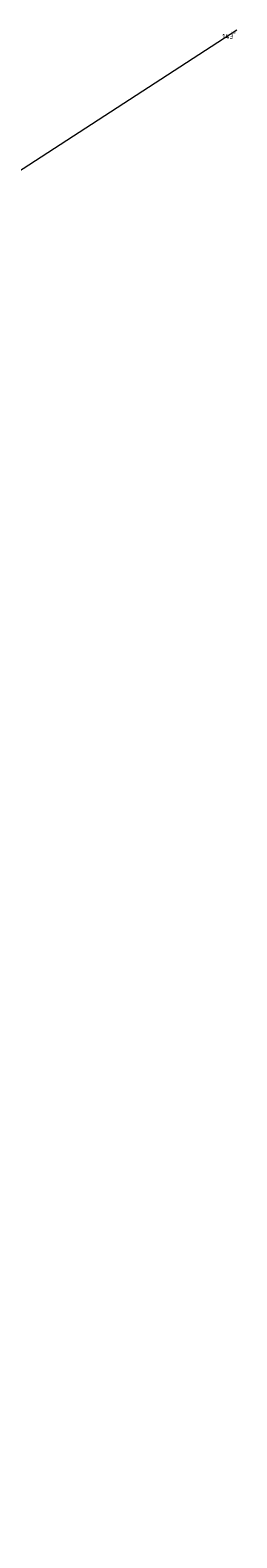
# Model space of a CAD drawing. Header units: metres. Extents: x 127882 to 128093, y 464596 to 464731.
# Tile 29 of 31: x 127938.81 to 127941.84, y 464702.33 to 464724.5. Entities that reach past the tile are written whole.
import ezdxf
from ezdxf.enums import TextEntityAlignment as Align

# ---------------------------------------------------------------- set-up
doc = ezdxf.new("R2010")
doc.units = ezdxf.units.M
doc.linetypes.add('AM-AS', pattern=[16, 10, -2, 2, -2])
for name, color, linetype in [('B-ME-AL-SITUATIEMETING-S @ 1', 7, 'Continuous'), ('B-WE-AL-SITUATIEMETING-S @ 1', 7, 'Continuous'), ('X-XX-AL-MEETPUNT_DATA_PUNTNUMMER-T18', 7, 'Continuous')]:
    doc.layers.add(name, color=color, linetype=linetype)
doc.layers.add('B-WE-AM-AS_WEG-G', color=10, linetype='AM-AS', lineweight=18)
doc.styles.add('NLCS-ISO-ANNOTATIVE-T18', font='NLCS-ISO.ttf', dxfattribs={"height": 1.8})

# ---------------------------------------------------------------- blocks, each defined once
blk = doc.blocks.new('SAL-MEETPUNT_MARKER-SO')
at = {"layer": 'X-XX-AL-MEETPUNT_DATA_PUNTNUMMER-T18', "style": 'NLCS-ISO-ANNOTATIVE-T18'}
blk.add_attdef('PUNTID', text='', height=1.5, dxfattribs=at).set_placement((-1, -2.59), align=Align.RIGHT)

msp = doc.modelspace()

# ---------------------------------------------------------------- linework, layer by layer
at = {"layer": 'B-WE-AM-AS_WEG-G'}
msp.add_polyline3d([(127941.838, 464724.496, 0.599), (127933.689, 464719.193, 0.479), (127926.124, 464714.248, 0.311), (127917.685, 464708.781, 0.162), (127907.867, 464702.332, -0.018)], dxfattribs=at)

# ---------------------------------------------------------------- block references
at = {"layer": 'B-ME-AL-SITUATIEMETING-S @ 1'}
ref = msp.add_blockref('SAL-MEETPUNT_MARKER-SO', (127941.838, 464724.496, 0.599), dxfattribs=dict(at, xscale=0.02, yscale=0.02, zscale=0.02))
ref.add_attrib('PUNTID', '143', dxfattribs={"layer": 'X-XX-AL-MEETPUNT_DATA_PUNTNUMMER-T18', "height": 0.03, "style": 'NLCS-ISO-ANNOTATIVE-T18'}).set_placement((127941.818, 464724.444, 0.599), align=Align.RIGHT)
at = {"layer": 'B-WE-AL-SITUATIEMETING-S @ 1'}
ref = msp.add_blockref('SAL-MEETPUNT_MARKER-SO', (127941.838, 464724.496, 0.599), dxfattribs=dict(at, xscale=0.05, yscale=0.05, zscale=0.05))
ref.add_attrib('PUNTID', '143', dxfattribs={"layer": 'X-XX-AL-MEETPUNT_DATA_PUNTNUMMER-T18', "height": 0.075, "style": 'NLCS-ISO-ANNOTATIVE-T18'}).set_placement((127941.788, 464724.366, 0.599), align=Align.RIGHT)

doc.saveas('drawing.dxf')
